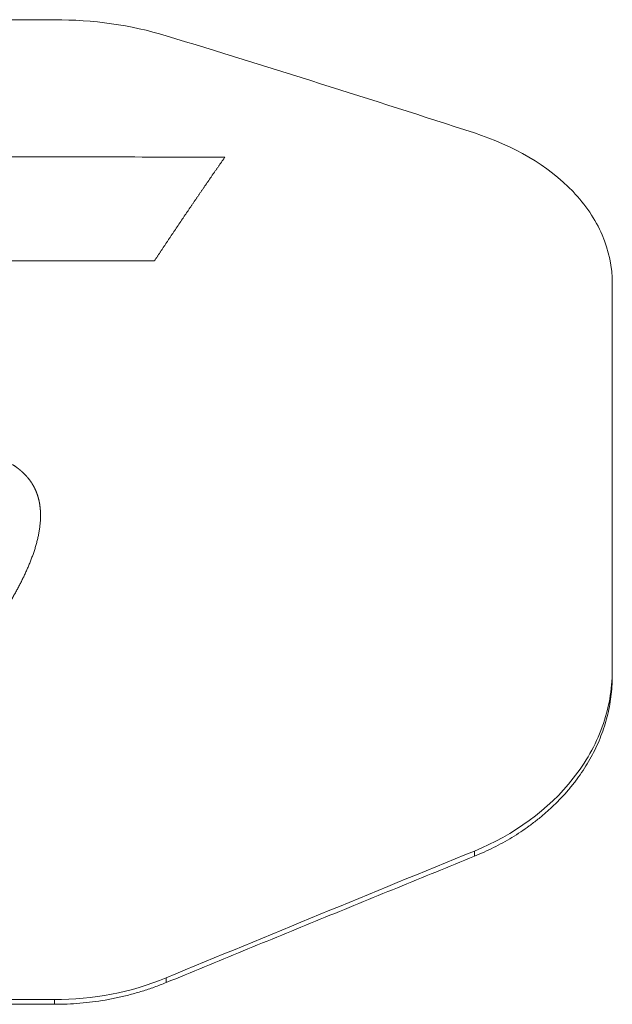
# Model space of a CAD drawing. Header units: millimetres. Extents: x 0 to 594, y 0 to 420.
# Tile 92 of 256: x 271.84 to 274.21, y 56.44 to 60.39. Entities that reach past the tile are written whole.
import ezdxf

# ---------------------------------------------------------------- set-up
doc = ezdxf.new("R2010")
doc.units = ezdxf.units.MM
doc.layers.add('1', color=7, linetype='Continuous', true_color=0xffffff)

msp = doc.modelspace()

# ---------------------------------------------------------------- linework, layer by layer
at = {"layer": '1', "color": 155, "linetype": 'Continuous', "lineweight": 18}
for points, degree in [([(271.5654, 60.3888), (271.7028, 60.3887), (271.8401, 60.3886), (271.9774, 60.3886)], 3), ([(271.9774, 60.3886), (272.1304, 60.3885), (272.2837, 60.3674), (272.4246, 60.3244)], 3), ([(272.4246, 60.3244), (272.8374, 60.1984), (273.2494, 60.0686), (273.6607, 59.935)], 3), ([(274.2135, 59.3306), (274.2135, 58.8415), (274.2135, 58.3229), (274.2134, 57.7808)], 3), ([(274.2134, 57.7567), (274.2134, 57.7808)], 1), ([(273.6605, 57.0588), (273.2487, 56.8905), (272.8367, 56.721), (272.4244, 56.5506)], 3), ([(272.4244, 56.5506), (272.2842, 56.4927), (272.1305, 56.4633), (271.9771, 56.4634)], 3), ([(271.9771, 56.4634), (271.8398, 56.4635), (271.7025, 56.4636), (271.5652, 56.4636)], 3), ([(271.9771, 56.4448), (271.8398, 56.4449), (271.7025, 56.445), (271.5652, 56.445)], 3)]:
    msp.add_open_spline(points, degree=degree, dxfattribs=at)
for points, knots in [([(273.6607, 59.935), (273.8157, 59.8847), (273.956, 59.805), (274.1059, 59.6479), (274.1457, 59.5894), (274.1996, 59.4643), (274.2135, 59.3976), (274.2135, 59.3306)], [0, 0, 0, 0, 0.5, 0.5, 0.75, 0.75, 1, 1, 1, 1]), ([(274.2134, 57.7808), (274.2134, 57.7051), (274.1995, 57.6288), (274.1462, 57.4829), (274.1068, 57.4134), (273.9579, 57.2237), (273.8176, 57.123), (273.6605, 57.0588)], [0, 0, 0, 0, 0.25, 0.25, 0.5, 0.5, 1, 1, 1, 1]), ([(274.2134, 57.7567), (274.2131, 57.7434), (274.2126, 57.7167), (274.2086, 57.6768), (274.2023, 57.6369), (274.1934, 57.5974), (274.1821, 57.5583), (274.1684, 57.5197), (274.1523, 57.4818), (274.134, 57.4447), (274.1135, 57.4084), (274.0908, 57.3731), (274.0662, 57.3388), (274.0395, 57.3057), (274.0111, 57.2737), (273.9809, 57.243), (273.949, 57.2137), (273.9156, 57.1857), (273.8705, 57.1512), (273.8118, 57.1124), (273.7383, 57.0714), (273.6864, 57.0489), (273.6605, 57.0377)], [0, 0, 0, 0, 0.044098, 0.088228, 0.13238, 0.176539, 0.220692, 0.264823, 0.308931, 0.353028, 0.397123, 0.441217, 0.485311, 0.529402, 0.573496, 0.617599, 0.661716, 0.705841, 0.749968, 0.83329, 0.916632, 1, 1, 1, 1]), ([(273.6605, 57.0377), (273.5575, 56.9957), (273.3517, 56.9119), (273.0427, 56.7855), (272.7336, 56.6588), (272.5274, 56.574), (272.4244, 56.5316)], [0, 0, 0, 0, 0.25, 0.5, 0.75, 1, 1, 1, 1]), ([(272.4244, 56.5316), (272.4087, 56.5254), (272.3773, 56.513), (272.3292, 56.497), (272.2803, 56.4831), (272.2308, 56.4713), (272.1807, 56.4616), (272.1302, 56.4541), (272.0793, 56.4487), (272.0283, 56.4454), (271.9942, 56.445), (271.9771, 56.4448)], [0, 0, 0, 0, 0.111092, 0.222171, 0.333257, 0.444358, 0.555477, 0.66661, 0.777748, 0.888881, 1, 1, 1, 1])]:
    msp.add_open_spline(points, degree=3, knots=knots, dxfattribs=at)
at = {"layer": '1', "color": 155, "linetype": 'Continuous', "lineweight": 13}
for points, knots in [([(269.7678, 59.8398), (269.9285, 59.8397), (270.2499, 59.8396), (270.732, 59.8394), (271.2141, 59.8392), (271.6963, 59.839), (272.1784, 59.8389), (272.4998, 59.8387), (272.6605, 59.8387)], [0, 0, 0, 0, 0.166666, 0.333332, 0.499999, 0.666666, 0.833333, 1, 1, 1, 1]), ([(272.6605, 59.8387), (272.6585, 59.8357), (272.6543, 59.8298), (272.6482, 59.821), (272.642, 59.8121), (272.6358, 59.8032), (272.6296, 59.7943), (272.6235, 59.7854), (272.6173, 59.7765), (272.6111, 59.7676), (272.6049, 59.7587), (272.5988, 59.7497), (272.5926, 59.7408), (272.5865, 59.7318), (272.5803, 59.7229), (272.5741, 59.7139), (272.568, 59.7049), (272.5618, 59.696), (272.5557, 59.687), (272.5495, 59.678), (272.5434, 59.669), (272.5372, 59.66), (272.5311, 59.6509), (272.5249, 59.6419), (272.5188, 59.6329), (272.5127, 59.6238), (272.5065, 59.6148), (272.5004, 59.6057), (272.4942, 59.5966), (272.4881, 59.5875), (272.482, 59.5785), (272.4758, 59.5694), (272.4697, 59.5603), (272.4636, 59.5511), (272.4575, 59.542), (272.4513, 59.5329), (272.4452, 59.5238), (272.4391, 59.5146), (272.433, 59.5055), (272.4269, 59.4963), (272.4207, 59.4871), (272.4146, 59.478), (272.4085, 59.4688), (272.4024, 59.4596), (272.3963, 59.4504), (272.3902, 59.4412), (272.3841, 59.432), (272.38, 59.4258), (272.378, 59.4227)], [0, 0, 0, 0, 0.021739, 0.043478, 0.065217, 0.086957, 0.108696, 0.130435, 0.152174, 0.173913, 0.195652, 0.217391, 0.23913, 0.260869, 0.282609, 0.304348, 0.326087, 0.347826, 0.369565, 0.391304, 0.413043, 0.434782, 0.456522, 0.478261, 0.5, 0.521739, 0.543478, 0.565217, 0.586956, 0.608695, 0.630435, 0.652174, 0.673913, 0.695652, 0.717391, 0.73913, 0.760869, 0.782609, 0.804348, 0.826087, 0.847826, 0.869565, 0.891304, 0.913043, 0.934783, 0.956522, 0.978261, 1, 1, 1, 1]), ([(272.378, 59.4227), (272.0749, 59.4228), (271.4686, 59.423), (270.5592, 59.4233), (269.953, 59.4235), (269.6499, 59.4236)], [0, 0, 0, 0, 0.333334, 0.666668, 1, 1, 1, 1]), ([(271.8095, 58.6065), (271.81, 58.6062), (271.811, 58.6055), (271.8126, 58.6045), (271.8142, 58.6035), (271.8157, 58.6024), (271.8173, 58.6014), (271.8188, 58.6003), (271.8203, 58.5993), (271.8219, 58.5982), (271.8234, 58.5971), (271.8249, 58.596), (271.8264, 58.5949), (271.8279, 58.5937), (271.8294, 58.5926), (271.8309, 58.5915), (271.8324, 58.5903), (271.8338, 58.5892), (271.8353, 58.588), (271.8368, 58.5868), (271.8382, 58.5856), (271.8397, 58.5844), (271.8411, 58.5832), (271.8425, 58.582), (271.8439, 58.5808), (271.8453, 58.5796), (271.8467, 58.5783), (271.8481, 58.5771), (271.8495, 58.5758), (271.8508, 58.5745), (271.8522, 58.5733), (271.8535, 58.572), (271.8548, 58.5707), (271.8561, 58.5694), (271.8575, 58.5681), (271.8587, 58.5668), (271.86, 58.5655), (271.8613, 58.5641), (271.8626, 58.5628), (271.8638, 58.5614), (271.865, 58.5601), (271.8662, 58.5587), (271.8675, 58.5573), (271.8686, 58.556), (271.8698, 58.5546), (271.871, 58.5532), (271.8721, 58.5518), (271.8733, 58.5504), (271.8744, 58.549), (271.8755, 58.5476), (271.8766, 58.5461), (271.8777, 58.5447), (271.8787, 58.5433), (271.8798, 58.5418), (271.8808, 58.5404), (271.8818, 58.5389), (271.8829, 58.5374), (271.8838, 58.536), (271.8848, 58.5345), (271.8858, 58.533), (271.8868, 58.5315), (271.8877, 58.53), (271.8886, 58.5285), (271.8895, 58.527), (271.8904, 58.5255), (271.8913, 58.524), (271.8922, 58.5225), (271.893, 58.5209), (271.8939, 58.5194), (271.8947, 58.5179), (271.8955, 58.5163), (271.8963, 58.5148), (271.8971, 58.5132), (271.8979, 58.5117), (271.8987, 58.5101), (271.8994, 58.5085), (271.9001, 58.507), (271.9009, 58.5054), (271.9016, 58.5038), (271.9023, 58.5022), (271.9029, 58.5006), (271.9036, 58.499), (271.9042, 58.4974), (271.9049, 58.4958), (271.9055, 58.4942), (271.9061, 58.4926), (271.9067, 58.491), (271.9073, 58.4894), (271.9079, 58.4878), (271.9084, 58.4862), (271.909, 58.4845), (271.9095, 58.4829), (271.91, 58.4813), (271.9105, 58.4796), (271.911, 58.478), (271.9115, 58.4764), (271.912, 58.4747), (271.9124, 58.4731), (271.9129, 58.4714), (271.9133, 58.4698), (271.9137, 58.4681), (271.9141, 58.4665), (271.9145, 58.4648), (271.9149, 58.4631), (271.9153, 58.4615), (271.9156, 58.4598), (271.916, 58.4581), (271.9163, 58.4565), (271.9166, 58.4548), (271.9169, 58.4531), (271.9172, 58.4515), (271.9175, 58.4498), (271.9178, 58.4481), (271.918, 58.4464), (271.9183, 58.4447), (271.9185, 58.443), (271.9188, 58.4414), (271.919, 58.4397), (271.9192, 58.438), (271.9194, 58.4363), (271.9196, 58.4346), (271.9198, 58.4329), (271.9199, 58.4312), (271.9201, 58.4295), (271.9202, 58.4278), (271.9204, 58.4261), (271.9205, 58.4244), (271.9206, 58.4227), (271.9207, 58.421), (271.9208, 58.4193), (271.9209, 58.4176), (271.921, 58.4159), (271.921, 58.4142), (271.9212, 58.4103), (271.9213, 58.4043), (271.9212, 58.3962), (271.9209, 58.388), (271.9205, 58.3798), (271.9198, 58.3716), (271.919, 58.3635), (271.9181, 58.3553), (271.9169, 58.3472), (271.9156, 58.3391), (271.9142, 58.331), (271.9126, 58.3229), (271.9109, 58.3148), (271.909, 58.3068), (271.907, 58.2987), (271.9049, 58.2907), (271.9027, 58.2828), (271.9003, 58.2748), (271.8979, 58.2669), (271.8953, 58.259), (271.8926, 58.2511), (271.8899, 58.2432), (271.887, 58.2353), (271.884, 58.2275), (271.881, 58.2196), (271.8778, 58.2118), (271.8746, 58.204), (271.8713, 58.1963), (271.8679, 58.1885), (271.8645, 58.1808), (271.8609, 58.1731), (271.8573, 58.1654), (271.8537, 58.1577), (271.85, 58.15), (271.8462, 58.1424), (271.8424, 58.1348), (271.8385, 58.1272), (271.8346, 58.1196), (271.8306, 58.112), (271.8265, 58.1045), (271.8225, 58.097), (271.8183, 58.0894), (271.8141, 58.082), (271.8099, 58.0745), (271.8057, 58.0671), (271.8014, 58.0596), (271.7985, 58.0547), (271.7971, 58.0523)], [0, 0, 0, 0, 0.002785, 0.005576, 0.008372, 0.011173, 0.013979, 0.01679, 0.019606, 0.022426, 0.02525, 0.028078, 0.03091, 0.033746, 0.036585, 0.039427, 0.042272, 0.04512, 0.04797, 0.050823, 0.053678, 0.056535, 0.059394, 0.062255, 0.065117, 0.067981, 0.070846, 0.073711, 0.076578, 0.079445, 0.082313, 0.085181, 0.088049, 0.090917, 0.093785, 0.096653, 0.09952, 0.102386, 0.105252, 0.108117, 0.110981, 0.113844, 0.116706, 0.119566, 0.122425, 0.125282, 0.128138, 0.130992, 0.133844, 0.136695, 0.139544, 0.142392, 0.145239, 0.148085, 0.150929, 0.153772, 0.156614, 0.159456, 0.162296, 0.165135, 0.167974, 0.170812, 0.173649, 0.176485, 0.17932, 0.182155, 0.18499, 0.187824, 0.190657, 0.19349, 0.196322, 0.199154, 0.201986, 0.204817, 0.207648, 0.210479, 0.213309, 0.216139, 0.218968, 0.221798, 0.224627, 0.227456, 0.230285, 0.233113, 0.235942, 0.23877, 0.241598, 0.244425, 0.247253, 0.25008, 0.252907, 0.255734, 0.258561, 0.261388, 0.264215, 0.267043, 0.26987, 0.272697, 0.275525, 0.278353, 0.281182, 0.28401, 0.286839, 0.289669, 0.292499, 0.29533, 0.298161, 0.300992, 0.303824, 0.306657, 0.30949, 0.312324, 0.315158, 0.317993, 0.320829, 0.323665, 0.326501, 0.329339, 0.332176, 0.335015, 0.337854, 0.340693, 0.343533, 0.346374, 0.349215, 0.352056, 0.354898, 0.35774, 0.360583, 0.363426, 0.366269, 0.369113, 0.371957, 0.374801, 0.388404, 0.402012, 0.415625, 0.429241, 0.44286, 0.45648, 0.470099, 0.483713, 0.497319, 0.510915, 0.5245, 0.538077, 0.551649, 0.565218, 0.578784, 0.59235, 0.605918, 0.619487, 0.633059, 0.646635, 0.660215, 0.673799, 0.687389, 0.700983, 0.714581, 0.728184, 0.74179, 0.755399, 0.769012, 0.782625, 0.796241, 0.809856, 0.823472, 0.837086, 0.850698, 0.864308, 0.877913, 0.891514, 0.905108, 0.918695, 0.932274, 0.945844, 0.959402, 0.972949, 0.986482, 1, 1, 1, 1])]:
    msp.add_open_spline(points, degree=3, knots=knots, dxfattribs=at)
for points in [[(273.6605, 57.0377), (273.6605, 57.0588)], [(272.4244, 56.5316), (272.4244, 56.5506)], [(271.9771, 56.4448), (271.9771, 56.4634)]]:
    msp.add_open_spline(points, degree=1, dxfattribs=at)

doc.saveas('drawing.dxf')
